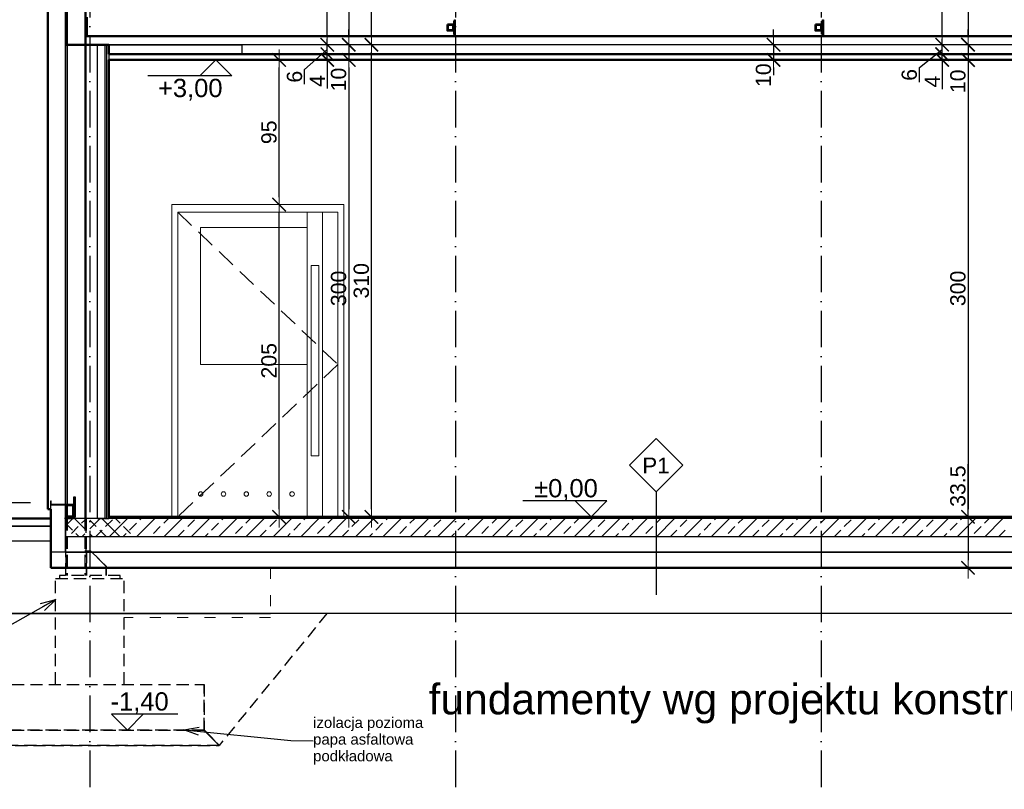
# Model space of a CAD drawing. Extents: x 9890 to 11811, y -3363 to -2438.
# Tile 2 of 9: x 10237 to 10883, y -3292 to -2787. Entities that reach past the tile are written whole.
import ezdxf

# ---------------------------------------------------------------- set-up
doc = ezdxf.new("R2010")
doc.units = 0
doc.header["$LTSCALE"] = 2
for name, pattern in [('ACAD_ISO03W100', [30, 12, -18]), ('ACAD_ISO10W100', [18, 12, -3, 0, -3]), ('HIDDEN2', [0.1875, 0.125, -0.0625]), ('JIS_02_1.0', [2, 1, -1]), ('JIS_02_2.0', [3, 2, -1])]:
    doc.linetypes.add(name, pattern=pattern)
for name, color, linetype in [('05-tekst', 7, 'Continuous'), ('2D- Siatka Modularna', 81, 'ACAD_ISO10W100'), ('_opis', 7, 'Continuous'), ('Budowlane - Fundamenty - Izolacja Pionowa', 7, 'Continuous'), ('Budowlane - Fundamenty - Izolacja Pozioma', 7, 'Continuous'), ('Budowlane - Opisy', 7, 'Continuous'), ('Budowlane - Posadzka', 7, 'Continuous'), ('Budowlane - Sufit', 7, 'Continuous'), ('Budowlane - Wylewka betonowa', 7, 'Continuous'), ('Konstrukcja - podkonstrukcja pod panele - belki', 7, 'Continuous'), ('Konstrukcja - Płyta - Zbrojenie Rozproszone', 7, 'Continuous'), ('struktura', 7, 'Continuous'), ('Wymiarowanie - Poziomy', 7, 'Continuous')]:
    doc.layers.add(name, color=color, linetype=linetype)
for name, color, linetype, lineweight in [('100_rzut_okna', 71, 'Continuous', 15), ('a___cienka___0.15', 7, 'Continuous', 15), ('a___przekrojowa___0.5', 7, 'Continuous', 50), ('a___widokowa_0.25', 7, 'Continuous', 25), ('a___wymiary', 7, 'Continuous', 18), ('Budowlane - Sciany Wew', 7, 'Continuous', 30), ('Budowlane - Sciany Zew', 7, 'Continuous', 30), ('drzwi', 30, 'Continuous', 20)]:
    doc.layers.add(name, color=color, linetype=linetype, lineweight=lineweight)
doc.styles.add('1-50', font='arial.ttf', dxfattribs={"height": 100})
doc.styles.add('GENERATED_STYLE_2', font='ARIAL.TTF')
doc.styles.get("Standard").update_dxf_attribs({"font": 'arial.ttf'})
doc.dimstyles.new('1_50', dxfattribs={"dimtxt": 10, "dimasz": 5, "dimexe": 1.25, "dimexo": 0.625, "dimgap": 1.5, "dimtad": 1, "dimdec": 3, "dimrnd": 0.5, "dimdsep": 46, "dimtxsty": 'Standard', "dimblk": 'znacznik', "dimcen": 1.5, "dimse1": 1, "dimse2": 1, "dimclrd": 256, "dimclrt": 256, "dimazin": 0, "dimtfac": 1, "dimtdec": 3, "dimtmove": 0, "dimatfit": 3, "dimldrblk": 'znacznik', "dimfxl": 1, "dimarcsym": 0})
doc.dimstyles.new('GENERATED_STYLE__61', dxfattribs={"dimtxt": 0.18, "dimasz": 4.56, "dimexe": 0.18, "dimexo": 0.0625, "dimgap": 0.09, "dimtad": 0, "dimtih": 1, "dimtoh": 1, "dimdec": 4, "dimzin": 0, "dimdsep": 46, "dimtxsty": 'Standard', "dimcen": 0.09, "dimadec": 0, "dimazin": 0, "dimtfac": 1, "dimtdec": 4, "dimtmove": 0, "dimatfit": 3, "dimldrblk": 'ARROWHEAD_3', "dimfxl": 1, "dimtolj": 1, "dimtzin": 0, "dimarcsym": 0})

# ---------------------------------------------------------------- blocks, each defined once
blk = doc.blocks.new('znacznik')
at = {"layer": 'a___wymiary'}
for p, q in [((0, 1.39), (0, -1.39)), ((1.39, 0), (-1.39, 0))]:
    blk.add_line(p, q, dxfattribs=at)
at = {"layer": 'a___wymiary', "const_width": 0.2}
blk.add_lwpolyline([(0.88, 0.88), (-0.88, -0.88)], dxfattribs=at)
blk = doc.blocks.new('*D5323')
at = {"layer": 'a___wymiary', "lineweight": -2}
blk.add_line((10859.51, -2683.38), (10859.51, -2798.52), dxfattribs=at)
at = {"layer": 'Defpoints', "color": 0}
for p in [(10882.94, -2678.38), (10859.51, -2803.52), (10882.94, -2803.52)]:
    blk.add_point(p, dxfattribs=at)
at = {"layer": 'a___wymiary', "lineweight": -2, "xscale": 5, "yscale": 5, "zscale": 5}
for p, rotation in [((10859.51, -2678.38), 90), ((10859.51, -2803.52), 270)]:
    blk.add_blockref('znacznik', p, dxfattribs=dict(at, rotation=rotation))
at = {"layer": 'a___wymiary', "insert": (10852.9, -2740.95), "char_height": 10, "attachment_point": 5, "rotation": 90}
blk.add_mtext('125', dxfattribs=at)
blk = doc.blocks.new('*D5324')
at = {"layer": 'a___wymiary', "lineweight": -2}
for p, q in [((10859.51, -2798.52), (10859.51, -2793.52)), ((10859.51, -2803.52), (10859.51, -2813.52)), ((10859.51, -2813.52), (10859.51, -2835.71)), ((10859.51, -2818.52), (10859.51, -2823.52))]:
    blk.add_line(p, q, dxfattribs=at)
at = {"layer": 'Defpoints', "color": 0}
for p in [(10882.94, -2803.52), (10827.8, -2813.52), (10859.51, -2813.52)]:
    blk.add_point(p, dxfattribs=at)
at = {"layer": 'a___wymiary', "lineweight": -2, "xscale": 5, "yscale": 5, "zscale": 5}
for p, rotation in [((10859.51, -2803.52), 270), ((10859.51, -2813.52), 90)]:
    blk.add_blockref('znacznik', p, dxfattribs=dict(at, rotation=rotation))
at = {"layer": 'a___wymiary', "insert": (10852.9, -2827.55), "char_height": 10, "attachment_point": 5, "rotation": 90}
blk.add_mtext('10', dxfattribs=at)
blk = doc.blocks.new('*D5325')
at = {"layer": 'a___wymiary', "lineweight": -2}
blk.add_line((10859.51, -2818.52), (10859.51, -3108.52), dxfattribs=at)
at = {"layer": 'Defpoints', "color": 0}
for p in [(10827.8, -2813.52), (10819.41, -3113.52), (10859.51, -3113.52)]:
    blk.add_point(p, dxfattribs=at)
at = {"layer": 'a___wymiary', "lineweight": -2, "xscale": 5, "yscale": 5, "zscale": 5}
for p, rotation in [((10859.51, -2813.52), 90), ((10859.51, -3113.52), 270)]:
    blk.add_blockref('znacznik', p, dxfattribs=dict(at, rotation=rotation))
at = {"layer": 'a___wymiary', "insert": (10852.9, -2963.52), "char_height": 10, "attachment_point": 5, "rotation": 90}
blk.add_mtext('300', dxfattribs=at)
blk = doc.blocks.new('*D5326')
at = {"layer": 'a___wymiary', "lineweight": -2}
for p, q in [((10859.51, -3113.52), (10859.51, -3078.85)), ((10859.51, -3118.52), (10859.51, -3141.92))]:
    blk.add_line(p, q, dxfattribs=at)
at = {"layer": 'Defpoints', "color": 0}
for p in [(10819.41, -3113.52), (10859.51, -3146.92), (10917.31, -3146.92)]:
    blk.add_point(p, dxfattribs=at)
at = {"layer": 'a___wymiary', "lineweight": -2, "xscale": 5, "yscale": 5, "zscale": 5}
for p, rotation in [((10859.51, -3113.52), 90), ((10859.51, -3146.92), 270)]:
    blk.add_blockref('znacznik', p, dxfattribs=dict(at, rotation=rotation))
at = {"layer": 'a___wymiary', "insert": (10852.9, -3093.35), "char_height": 10, "attachment_point": 5, "rotation": 90}
blk.add_mtext('33.5', dxfattribs=at)
blk = doc.blocks.new('*D5327')
at = {"layer": 'a___wymiary', "lineweight": -2}
blk.add_line((10407.25, -3108.52), (10407.25, -2913.52), dxfattribs=at)
at = {"layer": 'Defpoints', "color": 0}
for p in [(10407.25, -2908.52), (10449.77, -2908.52), (10778.69, -3113.52)]:
    blk.add_point(p, dxfattribs=at)
at = {"layer": 'a___wymiary', "lineweight": -2, "xscale": 5, "yscale": 5, "zscale": 5}
for p, rotation in [((10407.25, -2908.52), 90), ((10407.25, -3113.52), 270)]:
    blk.add_blockref('znacznik', p, dxfattribs=dict(at, rotation=rotation))
at = {"layer": 'a___wymiary', "insert": (10400.64, -3011.02), "char_height": 10, "attachment_point": 5, "rotation": 90}
blk.add_mtext('205', dxfattribs=at)
blk = doc.blocks.new('*D5328')
at = {"layer": 'a___wymiary', "lineweight": -2}
blk.add_line((10407.25, -2903.52), (10407.25, -2818.52), dxfattribs=at)
at = {"layer": 'Defpoints', "color": 0}
for p in [(10407.25, -2813.52), (10824.61, -2813.52), (10449.77, -2908.52)]:
    blk.add_point(p, dxfattribs=at)
at = {"layer": 'a___wymiary', "lineweight": -2, "xscale": 5, "yscale": 5, "zscale": 5}
for p, rotation in [((10407.25, -2813.52), 90), ((10407.25, -2908.52), 270)]:
    blk.add_blockref('znacznik', p, dxfattribs=dict(at, rotation=rotation))
at = {"layer": 'a___wymiary', "insert": (10400.64, -2861.02), "char_height": 10, "attachment_point": 5, "rotation": 90}
blk.add_mtext('95', dxfattribs=at)
blk = doc.blocks.new('*D5329')
at = {"layer": 'a___wymiary', "lineweight": -2}
for p, q in [((10842.57, -2804.72), (10842.57, -2799.72)), ((10842.57, -2813.52), (10842.57, -2809.72)), ((10842.57, -2813.52), (10842.57, -2832.72)), ((10842.57, -2818.52), (10842.57, -2823.52))]:
    blk.add_line(p, q, dxfattribs=at)
at = {"layer": 'Defpoints', "color": 0}
for p in [(10824.28, -2809.72), (10842.57, -2809.72), (10824.61, -2813.52)]:
    blk.add_point(p, dxfattribs=at)
at = {"layer": 'a___wymiary', "lineweight": -2, "xscale": 5, "yscale": 5, "zscale": 5}
for p, rotation in [((10842.57, -2809.72), 270), ((10842.57, -2813.52), 90)]:
    blk.add_blockref('znacznik', p, dxfattribs=dict(at, rotation=rotation))
at = {"layer": 'a___wymiary', "insert": (10836.07, -2827.76), "char_height": 10, "attachment_point": 5, "rotation": 90}
blk.add_mtext('4', dxfattribs=at)
blk = doc.blocks.new('*D5330')
at = {"layer": 'a___wymiary', "lineweight": -2}
for p, q in [((10842.57, -2798.52), (10842.57, -2793.52)), ((10842.57, -2809.72), (10842.57, -2803.52)), ((10827.6, -2818.52), (10842.57, -2806.62)), ((10842.57, -2814.72), (10842.57, -2819.72)), ((10827.6, -2828.13), (10827.6, -2818.52))]:
    blk.add_line(p, q, dxfattribs=at)
at = {"layer": 'Defpoints', "color": 0}
for p in [(10824.28, -2803.52), (10842.57, -2803.52), (10824.28, -2809.72)]:
    blk.add_point(p, dxfattribs=at)
at = {"layer": 'a___wymiary', "lineweight": -2, "xscale": 5, "yscale": 5, "zscale": 5}
for p, rotation in [((10842.57, -2803.52), 270), ((10842.57, -2809.72), 90)]:
    blk.add_blockref('znacznik', p, dxfattribs=dict(at, rotation=rotation))
at = {"layer": 'a___wymiary', "insert": (10820.99, -2823.33), "char_height": 10, "attachment_point": 5, "rotation": 90}
blk.add_mtext('6', dxfattribs=at)
blk = doc.blocks.new('*D5331')
at = {"layer": 'a___wymiary', "lineweight": -2}
blk.add_line((10842.57, -2798.52), (10842.57, -2683.38), dxfattribs=at)
at = {"layer": 'Defpoints', "color": 0}
for p in [(10842.57, -2678.38), (10882.94, -2678.38), (10824.28, -2803.52)]:
    blk.add_point(p, dxfattribs=at)
at = {"layer": 'a___wymiary', "lineweight": -2, "xscale": 5, "yscale": 5, "zscale": 5}
for p, rotation in [((10842.57, -2678.38), 90), ((10842.57, -2803.52), 270)]:
    blk.add_blockref('znacznik', p, dxfattribs=dict(at, rotation=rotation))
at = {"layer": 'a___wymiary', "insert": (10835.96, -2740.95), "char_height": 10, "attachment_point": 5, "rotation": 90}
blk.add_mtext('125', dxfattribs=at)
blk = doc.blocks.new('*D5338')
at = {"layer": 'a___wymiary', "lineweight": -2}
for p, q in [((10438.89, -2804.72), (10438.89, -2799.72)), ((10438.89, -2813.52), (10438.89, -2809.72)), ((10438.89, -2813.52), (10438.89, -2832.29)), ((10438.89, -2818.52), (10438.89, -2823.52))]:
    blk.add_line(p, q, dxfattribs=at)
at = {"layer": 'Defpoints', "color": 0}
for p in [(10364.75, -2809.72), (10438.89, -2809.72), (10365, -2813.52)]:
    blk.add_point(p, dxfattribs=at)
at = {"layer": 'a___wymiary', "lineweight": -2, "xscale": 5, "yscale": 5, "zscale": 5}
for p, rotation in [((10438.89, -2809.72), 270), ((10438.89, -2813.52), 90)]:
    blk.add_blockref('znacznik', p, dxfattribs=dict(at, rotation=rotation))
at = {"layer": 'a___wymiary', "insert": (10432.39, -2827.34), "char_height": 10, "attachment_point": 5, "rotation": 90}
blk.add_mtext('4', dxfattribs=at)
blk = doc.blocks.new('*D5339')
at = {"layer": 'a___wymiary', "lineweight": -2}
for p, q in [((10438.89, -2798.52), (10438.89, -2793.52)), ((10438.89, -2809.72), (10438.89, -2803.52)), ((10424.01, -2819.73), (10438.89, -2806.62)), ((10438.89, -2814.72), (10438.89, -2819.72)), ((10424.01, -2829.34), (10424.01, -2819.73))]:
    blk.add_line(p, q, dxfattribs=at)
at = {"layer": 'Defpoints', "color": 0}
for p in [(10362.76, -2803.52), (10438.89, -2803.52), (10364.75, -2809.72)]:
    blk.add_point(p, dxfattribs=at)
at = {"layer": 'a___wymiary', "lineweight": -2, "xscale": 5, "yscale": 5, "zscale": 5}
for p, rotation in [((10438.89, -2803.52), 270), ((10438.89, -2809.72), 90)]:
    blk.add_blockref('znacznik', p, dxfattribs=dict(at, rotation=rotation))
at = {"layer": 'a___wymiary', "insert": (10417.4, -2824.53), "char_height": 10, "attachment_point": 5, "rotation": 90}
blk.add_mtext('6', dxfattribs=at)
blk = doc.blocks.new('*D5340')
at = {"layer": 'a___wymiary', "lineweight": -2}
blk.add_line((10438.89, -2798.52), (10438.89, -2693.38), dxfattribs=at)
at = {"layer": 'Defpoints', "color": 0}
for p in [(10383, -2688.38), (10438.89, -2688.38), (10362.76, -2803.52)]:
    blk.add_point(p, dxfattribs=at)
at = {"layer": 'a___wymiary', "lineweight": -2, "xscale": 5, "yscale": 5, "zscale": 5}
for p, rotation in [((10438.89, -2688.38), 90), ((10438.89, -2803.52), 270)]:
    blk.add_blockref('znacznik', p, dxfattribs=dict(at, rotation=rotation))
at = {"layer": 'a___wymiary', "insert": (10432.29, -2727.95), "char_height": 10, "attachment_point": 5, "rotation": 90}
blk.add_mtext('115', dxfattribs=at)
blk = doc.blocks.new('*D5344')
at = {"layer": 'a___wymiary', "lineweight": -2}
blk.add_line((10452.95, -2693.38), (10452.95, -2798.52), dxfattribs=at)
at = {"layer": 'Defpoints', "color": 0}
for p in [(10383, -2688.38), (10421.2, -2803.52), (10452.95, -2803.52)]:
    blk.add_point(p, dxfattribs=at)
at = {"layer": 'a___wymiary', "lineweight": -2, "xscale": 5, "yscale": 5, "zscale": 5}
for p, rotation in [((10452.95, -2688.38), 90), ((10452.95, -2803.52), 270)]:
    blk.add_blockref('znacznik', p, dxfattribs=dict(at, rotation=rotation))
at = {"layer": 'a___wymiary', "insert": (10446.34, -2721.23), "char_height": 10, "attachment_point": 5, "rotation": 90}
blk.add_mtext('115', dxfattribs=at)
blk = doc.blocks.new('*D5345')
at = {"layer": 'a___wymiary', "lineweight": -2}
for p, q in [((10452.95, -2798.52), (10452.95, -2793.52)), ((10452.95, -2803.52), (10452.95, -2813.52)), ((10452.95, -2818.52), (10452.95, -2823.52))]:
    blk.add_line(p, q, dxfattribs=at)
at = {"layer": 'Defpoints', "color": 0}
for p in [(10421.2, -2803.52), (10417.38, -2813.52), (10452.95, -2813.52)]:
    blk.add_point(p, dxfattribs=at)
at = {"layer": 'a___wymiary', "lineweight": -2, "xscale": 5, "yscale": 5, "zscale": 5}
for p, rotation in [((10452.95, -2803.52), 270), ((10452.95, -2813.52), 90)]:
    blk.add_blockref('znacznik', p, dxfattribs=dict(at, rotation=rotation))
at = {"layer": 'a___wymiary', "insert": (10446.34, -2826.38), "char_height": 10, "attachment_point": 5, "rotation": 90}
blk.add_mtext('10', dxfattribs=at)
blk = doc.blocks.new('*D5346')
at = {"layer": 'a___wymiary', "lineweight": -2}
blk.add_line((10452.95, -2818.52), (10452.95, -3108.52), dxfattribs=at)
at = {"layer": 'Defpoints', "color": 0}
for p in [(10417.38, -2813.52), (10416.04, -3113.52), (10452.95, -3113.52)]:
    blk.add_point(p, dxfattribs=at)
at = {"layer": 'a___wymiary', "lineweight": -2, "xscale": 5, "yscale": 5, "zscale": 5}
for p, rotation in [((10452.95, -2813.52), 90), ((10452.95, -3113.52), 270)]:
    blk.add_blockref('znacznik', p, dxfattribs=dict(at, rotation=rotation))
at = {"layer": 'a___wymiary', "insert": (10446.34, -2963.52), "char_height": 10, "attachment_point": 5, "rotation": 90}
blk.add_mtext('300', dxfattribs=at)
blk = doc.blocks.new('*D5350')
at = {"layer": 'a___wymiary', "lineweight": -2}
blk.add_line((10467.87, -3108.52), (10467.87, -2808.52), dxfattribs=at)
at = {"layer": 'Defpoints', "color": 0}
for p in [(10416.29, -2803.52), (10467.87, -2803.52), (10362.12, -3113.52)]:
    blk.add_point(p, dxfattribs=at)
at = {"layer": 'a___wymiary', "lineweight": -2, "xscale": 5, "yscale": 5, "zscale": 5}
for p, rotation in [((10467.87, -2803.52), 90), ((10467.87, -3113.52), 270)]:
    blk.add_blockref('znacznik', p, dxfattribs=dict(at, rotation=rotation))
at = {"layer": 'a___wymiary', "insert": (10461.26, -2958.52), "char_height": 10, "attachment_point": 5, "rotation": 90}
blk.add_mtext('310', dxfattribs=at)
blk = doc.blocks.new('*D5351')
at = {"layer": 'a___wymiary', "lineweight": -2}
blk.add_line((10467.87, -2798.52), (10467.87, -2638.52), dxfattribs=at)
at = {"layer": 'Defpoints', "color": 0}
for p in [(10466.22, -2633.52), (10467.87, -2633.52), (10416.29, -2803.52)]:
    blk.add_point(p, dxfattribs=at)
at = {"layer": 'a___wymiary', "lineweight": -2, "xscale": 5, "yscale": 5, "zscale": 5}
for p, rotation in [((10467.87, -2633.52), 90), ((10467.87, -2803.52), 270)]:
    blk.add_blockref('znacznik', p, dxfattribs=dict(at, rotation=rotation))
at = {"layer": 'a___wymiary', "insert": (10461.26, -2757.72), "char_height": 10, "attachment_point": 5, "rotation": 90}
blk.add_mtext('170', dxfattribs=at)
blk = doc.blocks.new('*D5372')
at = {"layer": 'a___wymiary', "lineweight": -2}
for p, q in [((10731.86, -2798.52), (10731.86, -2793.52)), ((10731.86, -2803.52), (10731.86, -2813.52)), ((10731.86, -2818.52), (10731.86, -2823.52))]:
    blk.add_line(p, q, dxfattribs=at)
at = {"layer": 'Defpoints', "color": 0}
for p in [(10716.99, -2803.52), (10716.99, -2813.52), (10731.86, -2813.52)]:
    blk.add_point(p, dxfattribs=at)
at = {"layer": 'a___wymiary', "lineweight": -2, "xscale": 5, "yscale": 5, "zscale": 5}
for p, rotation in [((10731.86, -2803.52), 270), ((10731.86, -2813.52), 90)]:
    blk.add_blockref('znacznik', p, dxfattribs=dict(at, rotation=rotation))
at = {"layer": 'a___wymiary', "insert": (10725.26, -2823.52), "char_height": 10, "attachment_point": 5, "rotation": 90}
blk.add_mtext('10', dxfattribs=at)
blk = doc.blocks.new('zw$6DF0')
at = {"layer": '100_rzut_okna', "linetype": 'Continuous'}
blk.add_line((-56.5, -205), (56.5, -205), dxfattribs=at)
for points in [[(-56.5, -205), (-56.5, 0), (56.5, 0), (56.5, -205)], [(-42.5, -5), (-42.5, -205)], [(-32.5, -5), (-32.5, -205)], [(-40, -40), (-40, -165), (-35, -165), (-35, -40), (-40, -40)]]:
    blk.add_lwpolyline(points, dxfattribs=at)
for points in [[(-52.5, -205), (-52.5, -5), (52.5, -5), (52.5, -205)], [(-32.5, -105), (37.5, -105), (37.5, -15), (-32.5, -15)]]:
    blk.add_lwpolyline(points, close=True, dxfattribs=at)
at = {"layer": '100_rzut_okna', "linetype": 'HIDDEN2', "ltscale": 50}
blk.add_lwpolyline([(52.5, -5), (-52.5, -105), (52.5, -205)], dxfattribs=at)
at = {"layer": '100_rzut_okna', "linetype": 'Continuous'}
for centre in [(-22.5, -190), (-7.5, -190), (7.5, -190), (22.5, -190), (37.5, -190)]:
    blk.add_circle(centre, 1.5, dxfattribs=at)
blk = doc.blocks.new('ARROWHEAD_3')
at = {"linetype": 'Continuous'}
blk.add_line((0, 0), (-1, 0), dxfattribs=at)
at = {"linetype": 'Continuous', "flags": 128}
blk.add_lwpolyline([(-1, 0.2679), (0, 0), (-1, -0.2679)], dxfattribs=at)
blk = doc.blocks.new('*D5552')
at = {"layer": 'a___wymiary', "lineweight": -2}
blk.add_line((10054.73, -2638.52), (10054.73, -3109.52), dxfattribs=at)
at = {"layer": 'Defpoints', "color": 0}
for p in [(10471.2, -2633.52), (10054.73, -3114.52), (10192.43, -3114.52)]:
    blk.add_point(p, dxfattribs=at)
at = {"layer": 'a___wymiary', "lineweight": -2, "xscale": 5, "yscale": 5, "zscale": 5}
for p, rotation in [((10054.73, -2633.52), 90), ((10054.73, -3114.52), 270)]:
    blk.add_blockref('znacznik', p, dxfattribs=dict(at, rotation=rotation))
at = {"layer": 'a___wymiary', "insert": (10048.12, -2874.02), "char_height": 10, "attachment_point": 5, "rotation": 90}
blk.add_mtext('481', dxfattribs=at)
blk = doc.blocks.new('*D5553')
at = {"layer": 'a___wymiary', "lineweight": -2}
blk.add_line((10072.35, -2638.52), (10072.35, -3108.52), dxfattribs=at)
at = {"layer": 'Defpoints', "color": 0}
for p in [(10368.92, -2633.52), (10072.35, -3113.52), (10346.01, -3113.52)]:
    blk.add_point(p, dxfattribs=at)
at = {"layer": 'a___wymiary', "lineweight": -2, "xscale": 5, "yscale": 5, "zscale": 5}
for p, rotation in [((10072.35, -2633.52), 90), ((10072.35, -3113.52), 270)]:
    blk.add_blockref('znacznik', p, dxfattribs=dict(at, rotation=rotation))
at = {"layer": 'a___wymiary', "insert": (10065.75, -2873.52), "char_height": 10, "attachment_point": 5, "rotation": 90}
blk.add_mtext('480', dxfattribs=at)
blk = doc.blocks.new('*D5554')
at = {"layer": 'a___wymiary', "lineweight": -2}
for p, q in [((10072.35, -3113.52), (10072.35, -3100.18)), ((10072.35, -3108.52), (10072.35, -3103.52)), ((10072.35, -3113.52), (10072.35, -3114.52)), ((10072.35, -3119.52), (10072.35, -3124.52))]:
    blk.add_line(p, q, dxfattribs=at)
at = {"layer": 'Defpoints', "color": 0}
for p in [(10072.35, -3114.52), (10143.98, -3114.52), (10346.01, -3113.52)]:
    blk.add_point(p, dxfattribs=at)
at = {"layer": 'a___wymiary', "lineweight": -2, "xscale": 5, "yscale": 5, "zscale": 5}
for p, rotation in [((10072.35, -3113.52), 270), ((10072.35, -3114.52), 90)]:
    blk.add_blockref('znacznik', p, dxfattribs=dict(at, rotation=rotation))
at = {"layer": 'a___wymiary', "insert": (10065.83, -3103.52), "char_height": 10, "attachment_point": 5, "rotation": 90}
blk.add_mtext('1', dxfattribs=at)
blk = doc.blocks.new('*D5556')
at = {"layer": 'a___wymiary', "lineweight": -2}
blk.add_line((10090.91, -2688.52), (10090.91, -3103.52), dxfattribs=at)
at = {"layer": 'Defpoints', "color": 0}
for p in [(10250.49, -2683.52), (10090.91, -3108.52), (10256.34, -3108.52)]:
    blk.add_point(p, dxfattribs=at)
at = {"layer": 'a___wymiary', "lineweight": -2, "xscale": 5, "yscale": 5, "zscale": 5}
for p, rotation in [((10090.91, -2683.52), 90), ((10090.91, -3108.52), 270)]:
    blk.add_blockref('znacznik', p, dxfattribs=dict(at, rotation=rotation))
at = {"layer": 'a___wymiary', "insert": (10084.3, -2896.02), "char_height": 10, "attachment_point": 5, "rotation": 90}
blk.add_mtext('425', dxfattribs=at)
blk = doc.blocks.new('*D5557')
at = {"layer": 'a___wymiary', "lineweight": -2}
for p, q in [((10090.91, -3108.52), (10090.91, -3093.71)), ((10090.91, -3103.52), (10090.91, -3098.52)), ((10090.91, -3108.52), (10090.91, -3114.52)), ((10090.91, -3119.52), (10090.91, -3124.52))]:
    blk.add_line(p, q, dxfattribs=at)
at = {"layer": 'Defpoints', "color": 0}
for p in [(10256.34, -3108.52), (10090.91, -3114.52), (10255.36, -3114.52)]:
    blk.add_point(p, dxfattribs=at)
at = {"layer": 'a___wymiary', "lineweight": -2, "xscale": 5, "yscale": 5, "zscale": 5}
for p, rotation in [((10090.91, -3108.52), 270), ((10090.91, -3114.52), 90)]:
    blk.add_blockref('znacznik', p, dxfattribs=dict(at, rotation=rotation))
at = {"layer": 'a___wymiary', "insert": (10084.3, -3098.52), "char_height": 10, "attachment_point": 5, "rotation": 90}
blk.add_mtext('6', dxfattribs=at)

msp = doc.modelspace()

# ---------------------------------------------------------------- linework, layer by layer
at = {"layer": '2D- Siatka Modularna', "lineweight": 25}
msp.add_line((10283.0032, -2472.7747), (10283.0032, -3292.3696), dxfattribs=at)
msp.add_line((10283.0032, -2472.7747), (10283.0032, -3292.3696), dxfattribs=at)
at = {"layer": '2D- Siatka Modularna'}
for p, q in [((10283.0032, -2472.7747), (10283.0032, -3291.9696)), ((10283.0032, -2472.7747), (10283.0032, -3291.9696)), ((10523.0032, -2472.7747), (10523.0032, -3292.3696)), ((10523.0032, -2472.7747), (10523.0032, -3292.3696)), ((10763.0032, -2472.7747), (10763.0032, -3292.3696)), ((10763.0032, -2472.7747), (10763.0032, -3292.3696))]:
    msp.add_line(p, q, dxfattribs=at)
at = {"layer": '_opis', "linetype": 'Continuous', "transparency": 33554687}
for p, q in [((10268.1197, -3118.1885), (10271.7907, -3114.5174)), ((10279.7868, -3121.4033), (10272.9009, -3114.5174)), ((10283.0032, -3121.2654), (10289.7512, -3114.5174)), ((10302.8614, -3126.5174), (10290.8614, -3114.5174)), ((10293.3637, -3119.8852), (10297.8539, -3115.3951)), ((10295.7118, -3126.5174), (10307.7118, -3114.5174)), ((10302.9644, -3117.6401), (10299.8417, -3114.5174)), ((10313.6723, -3126.5174), (10325.6723, -3114.5174)), ((10315.8144, -3115.3951), (10316.692, -3114.5174)), ((10331.5298, -3117.6401), (10334.6525, -3114.5174)), ((10331.6328, -3126.5174), (10343.6328, -3114.5174)), ((10347.2453, -3119.8852), (10351.7354, -3115.3951)), ((10349.5933, -3126.5174), (10361.5933, -3114.5174)), ((10367.5538, -3126.5174), (10379.5538, -3114.5174)), ((10369.6959, -3115.3951), (10370.5735, -3114.5174)), ((10385.4113, -3117.6401), (10388.5341, -3114.5174)), ((10385.5143, -3126.5174), (10397.5143, -3114.5174)), ((10401.1268, -3119.8852), (10405.6169, -3115.3951)), ((10403.4748, -3126.5174), (10415.4748, -3114.5174)), ((10421.4353, -3126.5174), (10433.4353, -3114.5174)), ((10423.5774, -3115.3951), (10424.4551, -3114.5174)), ((10439.2929, -3117.6401), (10442.4156, -3114.5174)), ((10439.3958, -3126.5174), (10451.3958, -3114.5174)), ((10455.0083, -3119.8852), (10459.4985, -3115.3951)), ((10457.3564, -3126.5174), (10469.3564, -3114.5174)), ((10475.3169, -3126.5174), (10487.3169, -3114.5174)), ((10477.459, -3115.3951), (10478.3366, -3114.5174)), ((10493.1744, -3117.6401), (10496.2971, -3114.5174)), ((10493.2774, -3126.5174), (10505.2774, -3114.5174)), ((10508.8899, -3119.8852), (10513.38, -3115.3951)), ((10511.2379, -3126.5174), (10523.0032, -3114.7521)), ((10523.0032, -3114.7521), (10523.2379, -3114.5174)), ((10529.1984, -3126.5174), (10541.1984, -3114.5174)), ((10531.3405, -3115.3951), (10532.2182, -3114.5174)), ((10547.056, -3117.6401), (10550.1787, -3114.5174)), ((10547.1589, -3126.5174), (10559.1589, -3114.5174)), ((10562.7714, -3119.8852), (10567.2615, -3115.3951)), ((10565.1194, -3126.5174), (10577.1194, -3114.5174)), ((10583.0799, -3126.5174), (10595.0799, -3114.5174)), ((10585.222, -3115.3951), (10586.0997, -3114.5174)), ((10600.9375, -3117.6401), (10604.0602, -3114.5174)), ((10601.0405, -3126.5174), (10613.0405, -3114.5174)), ((10616.6529, -3119.8852), (10621.1431, -3115.3951)), ((10619.001, -3126.5174), (10631.001, -3114.5174)), ((10636.9615, -3126.5174), (10648.9615, -3114.5174)), ((10639.1036, -3115.3951), (10639.9812, -3114.5174)), ((10654.819, -3117.6401), (10657.9417, -3114.5174)), ((10654.922, -3126.5174), (10666.922, -3114.5174)), ((10670.5345, -3119.8852), (10675.0246, -3115.3951)), ((10672.8825, -3126.5174), (10684.8825, -3114.5174)), ((10690.843, -3126.5174), (10702.843, -3114.5174)), ((10692.9851, -3115.3951), (10693.8628, -3114.5174)), ((10708.7006, -3117.6401), (10711.8233, -3114.5174)), ((10708.8035, -3126.5174), (10720.8035, -3114.5174)), ((10724.416, -3119.8852), (10728.9061, -3115.3951)), ((10726.764, -3126.5174), (10738.764, -3114.5174)), ((10744.7246, -3126.5174), (10756.7246, -3114.5174)), ((10746.8667, -3115.3951), (10747.7443, -3114.5174)), ((10763.0032, -3126.1993), (10774.6851, -3114.5174)), ((10763.0032, -3117.219), (10765.7048, -3114.5174)), ((10778.2976, -3119.8852), (10782.7877, -3115.3951)), ((10780.6456, -3126.5174), (10792.6456, -3114.5174)), ((10798.6061, -3126.5174), (10810.6061, -3114.5174)), ((10800.7482, -3115.3951), (10801.6258, -3114.5174)), ((10816.4636, -3117.6401), (10819.5864, -3114.5174)), ((10816.5666, -3126.5174), (10828.5666, -3114.5174)), ((10832.1791, -3119.8852), (10836.6692, -3115.3951)), ((10834.5271, -3126.5174), (10846.5271, -3114.5174)), ((10852.4876, -3126.5174), (10864.4876, -3114.5174)), ((10854.6297, -3115.3951), (10855.5074, -3114.5174)), ((10870.3452, -3117.6401), (10873.4679, -3114.5174)), ((10870.4481, -3126.5174), (10882.4481, -3114.5174)), ((10271.5335, -3122.1303), (10268.1868, -3118.7836)), ((10270.9131, -3124.3753), (10275.4032, -3119.8852)), ((10277.6483, -3117.6401), (10279.7197, -3115.5687)), ((10287.2489, -3119.8852), (10283.0032, -3115.6395)), ((10309.6996, -3124.3753), (10305.2094, -3119.8852)), ((10309.0792, -3122.1303), (10313.5693, -3117.6401)), ((10324.7946, -3124.3753), (10329.2847, -3119.8852)), ((10362.9607, -3122.1303), (10367.4508, -3117.6401)), ((10378.6762, -3124.3753), (10383.1663, -3119.8852)), ((10416.8422, -3122.1303), (10421.3324, -3117.6401)), ((10432.5577, -3124.3753), (10437.0478, -3119.8852)), ((10470.7238, -3122.1303), (10475.2139, -3117.6401)), ((10486.4392, -3124.3753), (10490.9294, -3119.8852)), ((10524.6053, -3122.1303), (10529.0954, -3117.6401)), ((10540.3208, -3124.3753), (10544.8109, -3119.8852)), ((10578.4869, -3122.1303), (10582.977, -3117.6401)), ((10594.2023, -3124.3753), (10598.6924, -3119.8852)), ((10632.3684, -3122.1303), (10636.8585, -3117.6401)), ((10648.0838, -3124.3753), (10652.574, -3119.8852)), ((10686.2499, -3122.1303), (10690.7401, -3117.6401)), ((10701.9654, -3124.3753), (10706.4555, -3119.8852)), ((10740.1315, -3122.1303), (10744.6216, -3117.6401)), ((10755.8469, -3124.3753), (10760.337, -3119.8852)), ((10762.5821, -3117.6401), (10763.0032, -3117.219)), ((10794.013, -3122.1303), (10798.5031, -3117.6401)), ((10809.7284, -3124.3753), (10814.2186, -3119.8852)), ((10847.8945, -3122.1303), (10852.3847, -3117.6401)), ((10863.61, -3124.3753), (10868.1001, -3119.8852)), ((10271.5335, -3122.1303), (10271.5335, -3122.1303)), ((10275.9206, -3126.5174), (10273.7785, -3124.3753)), ((10277.7512, -3126.5174), (10279.7197, -3124.549)), ((10284.9009, -3126.5174), (10283.0032, -3124.6198)), ((10286.7315, -3126.5174), (10291.1187, -3122.1303)), ((10293.8811, -3126.5174), (10289.494, -3122.1303)), ((10304.692, -3126.5174), (10306.8341, -3124.3753)), ((10340.613, -3126.5174), (10345.0002, -3122.1303)), ((10358.5735, -3126.5174), (10360.7156, -3124.3753)), ((10394.4946, -3126.5174), (10398.8817, -3122.1303)), ((10412.4551, -3126.5174), (10414.5972, -3124.3753)), ((10448.3761, -3126.5174), (10452.7633, -3122.1303)), ((10466.3366, -3126.5174), (10468.4787, -3124.3753)), ((10486.4392, -3124.3753), (10486.4392, -3124.3753)), ((10502.2576, -3126.5174), (10506.6448, -3122.1303)), ((10520.2182, -3126.5174), (10522.3603, -3124.3753)), ((10556.1392, -3126.5174), (10560.5263, -3122.1303)), ((10574.0997, -3126.5174), (10576.2418, -3124.3753)), ((10610.0207, -3126.5174), (10614.4079, -3122.1303)), ((10627.9812, -3126.5174), (10630.1233, -3124.3753)), ((10663.9023, -3126.5174), (10668.2894, -3122.1303)), ((10681.8628, -3126.5174), (10684.0049, -3124.3753)), ((10690.843, -3126.5174), (10690.843, -3126.5174)), ((10717.7838, -3126.5174), (10722.171, -3122.1303)), ((10735.7443, -3126.5174), (10737.8864, -3124.3753)), ((10762.6851, -3126.5174), (10763.0032, -3126.1993)), ((10771.6653, -3126.5174), (10776.0525, -3122.1303)), ((10789.6258, -3126.5174), (10791.7679, -3124.3753)), ((10825.5469, -3126.5174), (10829.934, -3122.1303)), ((10843.5074, -3126.5174), (10845.6495, -3124.3753)), ((10879.4284, -3126.5174), (10883.8156, -3122.1303))]:
    msp.add_line(p, q, dxfattribs=at)
at = {"layer": 'a___cienka___0.15'}
for p, q in [((10255.837, -2639.5174), (10255.837, -3108.5174)), ((10266.837, -2639.5174), (10266.837, -3105.2174)), ((10266.7997, -2803.5174), (10266.7997, -2692.6652))]:
    msp.add_line(p, q, dxfattribs=at)
at = {"layer": 'a___cienka___0.15', "linetype": 'ACAD_ISO03W100', "ltscale": 0.3}
for p, q in [((10401.5218, -3146.9174), (10401.5218, -3179.5174)), ((10401.5218, -3179.5174), (10305.5223, -3179.5174))]:
    msp.add_line(p, q, dxfattribs=at)
at = {"layer": 'a___przekrojowa___0.5'}
for p, q in [((10255.337, -2638.5174), (10255.337, -3108.5174)), ((10267.3368, -2803.5174), (10267.3376, -2659.5174)), ((10267.2997, -2803.5174), (10267.2997, -2692.6652)), ((10295.4847, -2803.5174), (10267.2997, -2803.5174)), ((10295.4847, -2809.7174), (10295.4847, -2803.5174)), ((10295.4847, -2809.7174), (11470.4847, -2809.7174)), ((10255.3368, -3108.5174), (10257.3368, -3108.5174)), ((10257.3368, -3108.5174), (10257.3368, -3146.9174)), ((10150.0867, -3114.5174), (10257.3368, -3114.5174)), ((10257.3368, -3146.9174), (11508.6697, -3146.9174))]:
    msp.add_line(p, q, dxfattribs=at)
for points in [[(10517.7394, -2790.2587), (10521.7361, -2790.2587), (10521.7361, -2794.2587), (10517.7394, -2794.2587)], [(10521.4394, -2793.9587), (10518.0394, -2793.9587), (10518.0394, -2790.5587), (10521.4394, -2790.5587)], [(10759.339, -2790.2587), (10763.3357, -2790.2587), (10763.3357, -2794.2587), (10759.339, -2794.2587)], [(10763.039, -2793.9587), (10759.639, -2793.9587), (10759.639, -2790.5587), (10763.039, -2790.5587)], [(11470.4847, -2813.5174), (10295.4847, -2813.5174), (10295.4847, -3113.5174), (11470.4847, -3113.5174)], [(10272.2992, -3105.5174), (10267.2997, -3105.5174), (10267.2997, -3113.5174), (10272.2992, -3113.5174)], [(10272.3372, -3113.5367), (10267.3368, -3113.5367), (10267.3368, -3105.5294), (10272.3372, -3105.5294)], [(10267.5997, -3113.2174), (10271.9997, -3113.2174), (10271.9997, -3105.8174), (10267.5997, -3105.8174)], [(10267.6368, -3105.8294), (10272.0368, -3105.8294), (10272.0368, -3113.2294), (10267.6368, -3113.2294)]]:
    msp.add_lwpolyline(points, close=True, dxfattribs=at)
at = {"layer": 'a___widokowa_0.25'}
for p, q in [((10268.1197, -2654.5174), (10268.1197, -3114.5174)), ((10268.1868, -2654.5174), (10268.1868, -3114.5174)), ((10279.7197, -2654.5174), (10279.7197, -3114.5174)), ((10280.5697, -3114.5174), (10280.5697, -2654.5174)), ((10281.3697, -2785.419), (10281.3697, -2798.4174)), ((10281.3697, -2798.4174), (10280.5697, -2798.419)), ((11484.5697, -2797.789), (10281.3697, -2797.789)), ((11484.5697, -2798.419), (10281.3697, -2798.419)), ((10283.0697, -2798.419), (10283.0697, -2803.4174)), ((10283.0697, -2803.4174), (10280.5697, -2803.5174)), ((10375.4847, -2803.5174), (10295.4847, -2803.5174)), ((10295.4847, -2803.5174), (10382.9847, -2803.5174)), ((10382.9847, -2803.5174), (10375.4847, -2803.5174)), ((10772.9847, -2803.5174), (10382.9847, -2803.5174)), ((10382.9847, -2809.7174), (10382.9847, -2803.5174)), ((11112.9848, -2803.5174), (10772.9847, -2803.5174)), ((10295.4847, -2809.7174), (10295.4847, -2813.5174)), ((10273.5372, -3100.5367), (10272.3372, -3100.5367)), ((10272.3372, -3100.5367), (10272.3372, -3105.5294)), ((10272.9372, -3100.5367), (10272.9372, -3113.5367)), ((10273.5372, -3113.5367), (10273.5372, -3100.5367)), ((10272.3372, -3113.5367), (10273.5372, -3113.5367)), ((10150.0867, -3119.5174), (10257.3368, -3119.5174)), ((10257.3368, -3119.5174), (10150.0867, -3119.5174)), ((10257.3368, -3129.5174), (10150.0867, -3129.5174)), ((11811.15, -3176.9174), (9889.5847, -3176.9174)), ((9954.8565, -3176.9174), (10401.5218, -3176.9174))]:
    msp.add_line(p, q, dxfattribs=at)
at = {"layer": 'a___widokowa_0.25', "linetype": 'JIS_02_2.0', "ltscale": 2}
for p, q in [((10267.2997, -3114.5174), (10267.2997, -3151.9174)), ((10268.1197, -3114.5174), (10268.1197, -3151.9174)), ((10268.1868, -3114.5174), (10268.1868, -3151.9174)), ((10279.7197, -3114.5174), (10279.7197, -3151.9174)), ((10279.7868, -3114.5174), (10279.7868, -3151.9174)), ((10280.5697, -3135.9174), (10280.5697, -3114.5174)), ((10280.6368, -3114.5174), (10280.6368, -3135.9174)), ((10267.3368, -3151.9174), (10267.3368, -3136.7174)), ((10283.5692, -3135.9174), (10279.7197, -3135.9174)), ((10279.7868, -3135.9174), (10283.6372, -3135.9174)), ((10280.7197, -3151.9174), (10280.7197, -3135.9174)), ((10280.7877, -3135.9174), (10280.7877, -3151.9174)), ((10293.5692, -3145.9174), (10283.5692, -3135.9174)), ((10283.6372, -3135.9174), (10293.6372, -3145.9174)), ((10293.5692, -3145.9174), (10293.5692, -3151.9174)), ((10293.6372, -3145.9174), (10293.6372, -3151.9174)), ((10260.5032, -3223.5174), (10260.5032, -3153.9174)), ((10260.5032, -3153.9174), (10305.5032, -3153.9174)), ((10303.0032, -3151.9174), (10263.0032, -3151.9174)), ((10263.0032, -3151.9174), (10263.0032, -3153.9174)), ((10303.0032, -3153.9174), (10303.0032, -3151.9174)), ((10305.5032, -3223.5174), (10305.5032, -3153.9174)), ((10438.7074, -3176.9174), (10367.9352, -3263.5174)), ((10208.0032, -3223.5174), (10358.0032, -3223.5174)), ((10208.0032, -3223.5174), (10358.0032, -3223.5174)), ((10358.0032, -3253.5174), (10358.0032, -3223.5174)), ((10358.0032, -3223.5174), (10358.0032, -3253.5174)), ((10208.0032, -3253.5174), (10358.0032, -3253.5174)), ((10358.0032, -3253.5174), (10208.0032, -3253.5174)), ((10367.9352, -3263.5174), (10357.9352, -3253.5174)), ((10357.9352, -3253.5174), (10367.9352, -3263.5174)), ((10358.0032, -3253.3697), (10368.0032, -3263.3697)), ((10368.0032, -3263.5174), (10358.0032, -3253.5174)), ((10367.9352, -3263.5174), (10157.9352, -3263.5174)), ((10198.0032, -3263.5174), (10368.0032, -3263.5174))]:
    msp.add_line(p, q, dxfattribs=at)
at = {"layer": 'a___widokowa_0.25'}
for points in [[(10521.7394, -2796.5111), (10522.3394, -2796.5111), (10522.3394, -2788.0111), (10521.7394, -2788.0111)], [(10522.3394, -2787.1361), (10522.9394, -2787.1361), (10522.9394, -2797.6359), (10522.3394, -2797.6359)], [(10763.939, -2796.5146), (10763.339, -2796.5146), (10763.339, -2788.0146), (10763.939, -2788.0146)], [(10764.539, -2797.6359), (10763.939, -2797.6359), (10763.939, -2787.1396), (10764.539, -2787.1396)]]:
    msp.add_lwpolyline(points, close=True, dxfattribs=at)
at = {"layer": 'a___widokowa_0.25', "linetype": 'JIS_02_1.0', "const_width": 0.2}
msp.add_lwpolyline([(10267.2367, -3105.5174), (10267.2367, -3136.9174)], dxfattribs=at)
at = {"layer": 'a___widokowa_0.25', "linetype": 'JIS_02_1.0'}
for points in [[(10267.2997, -3126.6174, 0.2, 0.2, 0), (11498.8697, -3126.6174, 0.2, 0.2, 0)], [(11508.6697, -3136.8174, 0.2, 0.2, 0), (10267.2997, -3136.8174, 0, 0, 0)]]:
    msp.add_lwpolyline(points, format="xyseb", dxfattribs=at)
at = {"layer": 'Budowlane - Fundamenty - Izolacja Pionowa'}
for p, q in [((10257.3368, -3105.5174), (10267.1368, -3105.5174)), ((10267.1368, -3105.5174), (10267.3368, -3105.5174)), ((10267.3368, -3126.5174), (10267.3368, -3105.5174)), ((10267.3368, -3136.7174), (10267.3368, -3126.7174))]:
    msp.add_line(p, q, dxfattribs=at)
at = {"layer": 'Budowlane - Fundamenty - Izolacja Pozioma'}
for p, q in [((11498.6697, -3126.5174), (10267.2997, -3126.5174)), ((10267.3368, -3136.7174), (10267.3368, -3126.7174)), ((11498.6697, -3136.7174), (10267.2997, -3136.7174))]:
    msp.add_line(p, q, dxfattribs=at)
at = {"layer": 'Budowlane - Opisy'}
for p, q in [((10637.324, -3079.6094), (10654.824, -3062.1094)), ((10654.824, -3062.1094), (10672.324, -3079.6094)), ((10654.824, -3097.1094), (10637.324, -3079.6094)), ((10672.324, -3079.6094), (10654.824, -3097.1094)), ((10654.824, -3097.1094), (10654.824, -3164.6038))]:
    msp.add_line(p, q, dxfattribs=at)
at = {"layer": 'Budowlane - Posadzka'}
msp.add_line((11153.3776, -3113.5174), (10295.4847, -3113.5174), dxfattribs=at)
at = {"layer": 'Budowlane - Sciany Wew'}
for p, q in [((10292.9847, -2803.5174), (10287.9847, -2803.5174)), ((10292.6697, -2803.5174), (10292.9847, -2803.5174)), ((10293.1514, -2803.5174), (10292.9847, -2803.5174)), ((10294.2347, -2803.5174), (10292.9847, -2803.5174)), ((10295.4847, -2803.5174), (10294.2347, -2803.5174)), ((10295.4847, -2809.7174), (10295.4847, -2803.5174))]:
    msp.add_line(p, q, dxfattribs=at)
at = {"layer": 'Budowlane - Sciany Zew'}
for p, q in [((10267.3368, -3105.5174), (10267.3376, -2659.5174)), ((10257.3368, -3108.5174), (10257.3368, -3105.5174)), ((10257.3368, -3105.5174), (10267.3368, -3105.5174))]:
    msp.add_line(p, q, dxfattribs=at)
at = {"layer": 'Budowlane - Sufit'}
for p, q in [((11470.4847, -2809.7174), (10295.4847, -2809.7174)), ((11470.4847, -2813.5174), (10295.4847, -2813.5174))]:
    msp.add_line(p, q, dxfattribs=at)
at = {"layer": 'Budowlane - Wylewka betonowa'}
msp.add_line((11498.6697, -3136.7174), (10267.2997, -3136.7174), dxfattribs=at)
at = {"layer": 'Konstrukcja - podkonstrukcja pod panele - belki'}
for p, q in [((10257.3368, -3103.0174), (10257.6368, -3103.0174)), ((10257.3368, -3105.5174), (10257.3368, -3103.0174)), ((10257.3368, -3105.5174), (10267.3368, -3105.5174)), ((10257.6368, -3105.2174), (10257.6368, -3103.0174)), ((10257.6368, -3105.2174), (10267.3368, -3105.2174)), ((10267.3368, -3114.5174), (10267.3368, -3105.5174)), ((10267.3368, -3114.5174), (10272.3368, -3114.5174))]:
    msp.add_line(p, q, dxfattribs=at)
at = {"layer": 'Konstrukcja - Płyta - Zbrojenie Rozproszone'}
for p, q in [((10267.2997, -3114.5174), (10267.2997, -2693.5174)), ((10287.9847, -3114.5174), (10287.9847, -2803.5174)), ((10292.9847, -3114.5174), (10292.9847, -2803.5174)), ((10292.9847, -3114.5174), (10292.9847, -2803.5174)), ((10294.2347, -3114.5174), (10294.2347, -2803.5174)), ((10295.4847, -3114.5174), (10295.4847, -2813.5174)), ((10882.4847, -3114.5174), (10266.2997, -3114.5174)), ((10272.2997, -3114.5174), (10266.2997, -3114.5174)), ((10267.3368, -3126.5174), (10267.3368, -3114.5174)), ((10292.9847, -3114.5174), (10287.9847, -3114.5174)), ((10288.0218, -3114.5174), (10292.8551, -3114.5174)), ((10294.2347, -3114.5174), (10292.9847, -3114.5174)), ((10293.0218, -3114.5174), (10294.2718, -3114.5174)), ((10295.4847, -3114.5174), (10294.2347, -3114.5174)), ((10294.2718, -3114.5174), (10295.5218, -3114.5174)), ((10295.4847, -3114.5174), (10295.4847, -3113.5174)), ((11153.3776, -3114.5174), (10295.4847, -3114.5174)), ((10295.5218, -3114.5174), (10295.5218, -3113.5174)), ((10882.4847, -3126.5174), (10267.2997, -3126.5174))]:
    msp.add_line(p, q, dxfattribs=at)
at = {"layer": 'struktura'}
for p, q in [((10267.1368, -3136.7174), (10267.1368, -3105.5174)), ((10267.1368, -3136.7174), (10267.1368, -3105.5174)), ((11498.6697, -3126.7174), (10267.2997, -3126.7174)), ((11498.6697, -3126.7174), (10267.2997, -3126.7174)), ((10267.1368, -3136.7174), (10257.3368, -3136.7174)), ((11508.6697, -3136.9174), (10267.2997, -3136.9174)), ((11508.6697, -3136.9174), (10267.2997, -3136.9174))]:
    msp.add_line(p, q, dxfattribs=at)
at = {"layer": 'Wymiarowanie - Poziomy'}
for p, q in [((10376.1435, -2823.9599), (10321.0112, -2823.9599)), ((10190.8879, -3104.0749), (10244.0202, -3104.0749)), ((10622.5023, -3103.0749), (10567.37, -3103.0749)), ((10340.7832, -3243.0749), (10297.2518, -3243.0749))]:
    msp.add_line(p, q, dxfattribs=at)
for points in [[(10376.1435, -2823.9599), (10365.701, -2813.5174), (10355.2585, -2823.9599)], [(10622.5023, -3103.0749), (10612.0598, -3113.5174), (10601.6173, -3103.0749)], [(10297.2518, -3243.0749), (10307.6943, -3253.5174), (10318.1368, -3243.0749)]]:
    msp.add_lwpolyline(points, dxfattribs=at)

# ---------------------------------------------------------------- block references
at = {"layer": 'drzwi', "xscale": -1}
msp.add_blockref('zw$6DF0', (10393.2746, -2908.5174), dxfattribs=at)

# ---------------------------------------------------------------- texts
at = {"layer": '05-tekst', "insert": (10505.3945, -3223.1384), "char_height": 20, "width": 649.916448, "attachment_point": 1, "style": '1-50'}
msp.add_mtext('fundamenty wg projektu konstrukcji ', dxfattribs=at)
at = {"layer": 'Budowlane - Opisy', "insert": (10663.6306, -3085.0281), "char_height": 10.5, "attachment_point": 9, "style": 'GENERATED_STYLE_2'}
msp.add_mtext('P1', dxfattribs=at)
at = {"layer": 'Budowlane - Opisy', "insert": (10429.6229, -3260.5687), "char_height": 7.000002, "width": 81.851361, "attachment_point": 4, "line_spacing_factor": 0.93983, "style": 'GENERATED_STYLE_2'}
msp.add_mtext('izolacja pozioma\\Ppapa asfaltowa podkładowa', dxfattribs=at)
at = {"layer": 'Wymiarowanie - Poziomy', "char_height": 12, "style": 'GENERATED_STYLE_2'}
for s, insert, attachment_point in [('+3,00', (10370.1435, -2840.1465), 9), ('%%P0,00', (10616.5023, -3088.6749), 3), ('-1,40', (10334.7832, -3228.6749), 3)]:
    msp.add_mtext(s, dxfattribs=dict(at, insert=insert, attachment_point=attachment_point))

# ---------------------------------------------------------------- dimensions: what is measured, and where the dimension line sits
at = {"layer": 'a___wymiary'}
for base, p1, p2, picture, middle in [((10054.7261, -3114.5174), (10471.202, -2633.5174), (10192.4271, -3114.5174), '*D5552', (10048.1211, -2874.0174)), ((10072.3506, -3113.5174), (10368.9223, -2633.5174), (10346.0053, -3113.5174), '*D5553', (10065.7456, -2873.5174)), ((10859.506, -2803.5174), (10882.9352, -2678.3826), (10882.9352, -2803.5174), '*D5323', (10852.901, -2740.95))]:
    dim = msp.add_linear_dim(base=base, p1=p1, p2=p2, angle=90, dimstyle='1_50', dxfattribs=at)
    dim.commit()
    dim.dimension.update_dxf_attribs({"geometry": picture, "text_midpoint": middle})
for base, p1, p2, picture, middle in [((10467.8663, -2633.5174), (10416.2931, -2803.5174), (10466.2248, -2633.5174), '*D5351', (10467.8663, -2757.7174)), ((10438.8935, -2688.3813), (10362.7637, -2803.5174), (10383.0032, -2688.3813), '*D5340', (10438.8935, -2727.9455)), ((10452.9486, -2803.5174), (10383.0032, -2688.3813), (10421.2039, -2803.5174), '*D5344', (10452.9486, -2721.2339)), ((10438.8935, -2803.5174), (10364.7486, -2809.7174), (10362.7637, -2803.5174), '*D5339', (10424.0084, -2821.2261)), ((10452.9486, -2813.5174), (10421.2039, -2803.5174), (10417.3761, -2813.5174), '*D5345', (10452.9486, -2826.3805)), ((10731.8638, -2813.5174), (10716.987, -2803.5174), (10716.987, -2813.5174), '*D5372', (10731.8638, -2823.5174)), ((10842.566, -2803.5174), (10824.2759, -2809.7174), (10824.2759, -2803.5174), '*D5330', (10827.5962, -2820.0224)), ((10859.506, -2813.5174), (10882.9352, -2803.5174), (10827.802, -2813.5174), '*D5324', (10859.506, -2827.5473)), ((10438.8935, -2809.7174), (10364.9967, -2813.5174), (10364.7486, -2809.7174), '*D5338', (10438.8935, -2827.3394)), ((10842.566, -2809.7174), (10824.6076, -2813.5174), (10824.2759, -2809.7174), '*D5329', (10842.566, -2827.7631)), ((10859.506, -3146.9174), (10819.4056, -3113.5174), (10917.3086, -3146.9174), '*D5326', (10859.506, -3093.3542)), ((10090.9065, -3114.5174), (10256.3368, -3108.5174), (10255.3643, -3114.5174), '*D5557', (10090.9065, -3098.5174)), ((10072.3506, -3114.5174), (10346.0053, -3113.5174), (10143.976, -3114.5174), '*D5554', (10072.3506, -3103.5174))]:
    dim = msp.add_linear_dim(base=base, p1=p1, p2=p2, angle=90, dimstyle='1_50', override={"dimtmove": 1}, dxfattribs=at)
    dim.commit()
    dim.dimension.update_dxf_attribs({"geometry": picture, "text_midpoint": middle, "dimtype": 160})
for base, p1, p2, picture, middle in [((10842.566, -2678.3826), (10824.2759, -2803.5174), (10882.9352, -2678.3826), '*D5331', (10835.961, -2740.95)), ((10090.9065, -3108.5174), (10250.4874, -2683.5174), (10256.3368, -3108.5174), '*D5556', (10084.3015, -2896.0174)), ((10467.8663, -2803.5174), (10362.1246, -3113.5174), (10416.2931, -2803.5174), '*D5350', (10461.2613, -2958.5174)), ((10407.2485, -2813.5174), (10449.7745, -2908.5173), (10824.6076, -2813.5174), '*D5328', (10400.6435, -2861.0173)), ((10452.9486, -3113.5174), (10417.3761, -2813.5174), (10416.044, -3113.5174), '*D5346', (10446.3436, -2963.5174)), ((10859.506, -3113.5174), (10827.802, -2813.5174), (10819.4056, -3113.5174), '*D5325', (10852.901, -2963.5174)), ((10407.2485, -2908.5173), (10778.6854, -3113.5174), (10449.7745, -2908.5173), '*D5327', (10400.6435, -3011.0173))]:
    dim = msp.add_linear_dim(base=base, p1=p1, p2=p2, angle=90, dimstyle='1_50', override={"dimtmove": 1}, dxfattribs=at)
    dim.commit()
    dim.dimension.update_dxf_attribs({"geometry": picture, "text_midpoint": middle})

# ---------------------------------------------------------------- leaders
at = {"layer": 'Budowlane - Opisy', "annotation_type": 0, "has_hookline": 1}
for points, hookline_direction, text_width in [([(10260.6252, -3167.711), (10184.9908, -3210.7506), (10155.8317, -3210.7506)], 1, 72.247), ([(10344.6757, -3253.2614), (10415.0253, -3260.3687), (10429.5329, -3260.5687)], 0, 71.155)]:
    msp.add_leader(points, dimstyle='GENERATED_STYLE__61', override={"dimasz": 10}, dxfattribs=dict(at, hookline_direction=hookline_direction, text_width=text_width))

doc.saveas('drawing.dxf')
